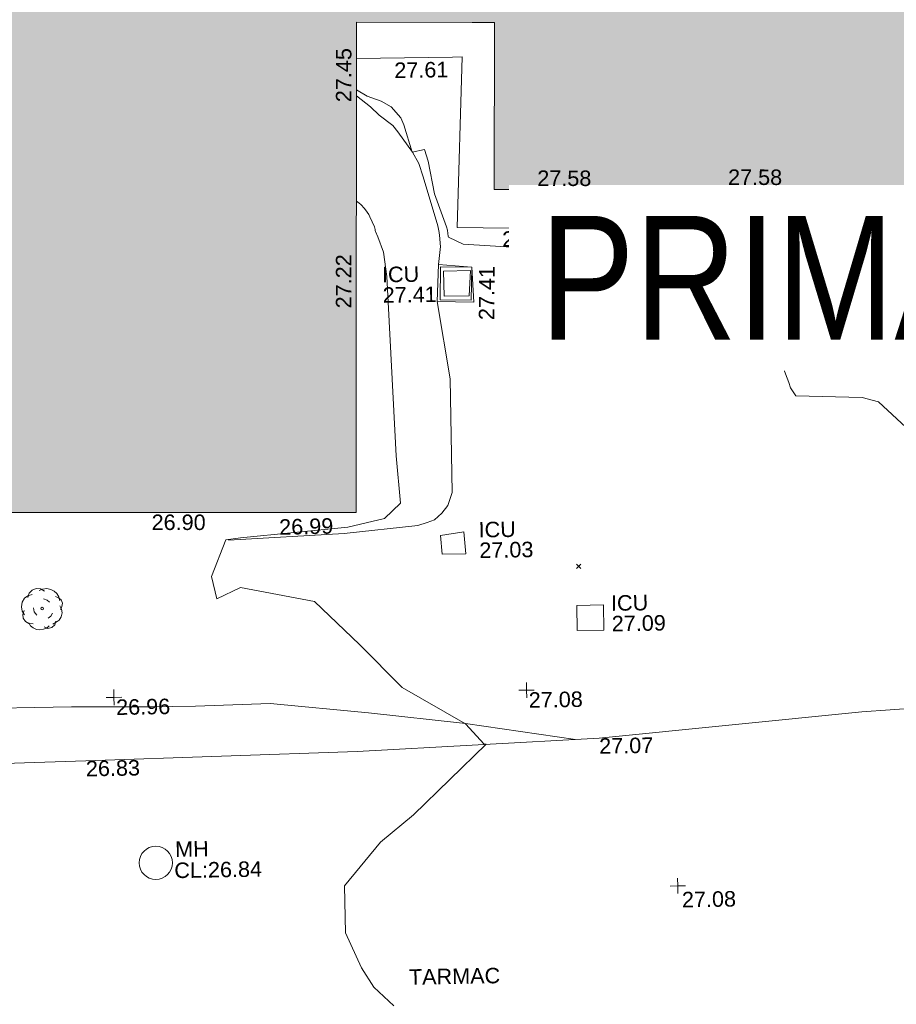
# Model space of a CAD drawing. Header units: millimetres. Extents: x -287732 to 520720, y -88450 to 287754.
# Tile 182 of 256: x -86232 to -64987, y 105694 to 129546. Entities that reach past the tile are written whole.
import ezdxf

# ---------------------------------------------------------------- set-up
doc = ezdxf.new("R2010")
doc.units = ezdxf.units.MM
doc.linetypes.add('IMPORT-UG_ELEC_STREET LIGHTING_QLB2 _2_', pattern=[2700, 1500, -300, 0, -250, 150, -300, 0, -200])
for name, color, linetype, lineweight, true_color in [('00_TOPO_LEVEL_SPOT', 7, 'Continuous', 9, 0x666666), ('00_TOPO_SERV_MH', 7, 'Continuous', 9, 0x666666), ('00_TOPO_TREE', 7, 'Continuous', 9, 0x666666), ('00_UAV_BUILDING_OUTLINE', 5, 'Continuous', 9, 0x0000ff), ('00_UAV_CONCRETE', 9, 'Continuous', 9, 0x808080), ('00_UAV_FORM_LINES', 7, 'Continuous', 9, 0x666666), ('00_UAV_LEVEL_SPOT', 7, 'Continuous', 9, 0x666666), ('00_UAV_SERV_IC', 5, 'Continuous', 9, 0x0000ff), ('00_UAV_SLOPE_TOP', 40, 'Continuous', 9, 0xffbf00), ('01_DTM_CONTOUR_MJR', 7, 'Continuous', 9, 0x7f3f00), ('01_DTM_CONTOUR_MJR_LABELS', 7, 'Continuous', 9, 0x7f3f00), ('01_DTM_CONTOUR_MNR', 7, 'Continuous', 9, 0xa5a552), ('12333-PUM-2D-U-0001-C01 - Rev2_REVIT IMPORT_dwg', 7, 'Continuous', 9, 0x767676), ('A_RHA_Line', 7, 'Continuous', 9, 0x00a600)]:
    doc.layers.add(name, color=color, linetype=linetype, lineweight=lineweight, true_color=true_color)
for name, color, linetype, lineweight in [('00_TOPO_SURFACE', 7, 'Continuous', 9), ('00_TOPO_SURVEY_TEXT', 7, 'Continuous', 9), ('00_UAV_SURFACE', 7, 'Continuous', 9), ('A_RHA_Detail', 7, 'Continuous', 9), ('A_RHA_Text', 7, 'Continuous', 9), ('GEN-TEXT', 7, 'Continuous', 9)]:
    doc.layers.add(name, color=color, linetype=linetype, lineweight=lineweight)
doc.styles.add('Arial Narrow', font='ARIALN.TTF', dxfattribs={"height": 3000})
doc.styles.add('Swis721 Lt BT_1', font='swissl.ttf', dxfattribs={"height": 200})
doc.styles.add('Swis721 Lt BT_2', font='swissl.ttf', dxfattribs={"height": 375})

# ---------------------------------------------------------------- blocks, each defined once
blk = doc.blocks.new('12333-PUM-2D-U-0001-C01 - Rev2_REVIT IMPORT_dwg_MM-2077200-Site Location Plan Proposed')
at = {"layer": '00_TOPO_LEVEL_SPOT', "color": 254, "true_color": 0xcccccc, "flags": 128}
for points in [[(0, -500), (0, 0), (-500, 0)], [(500, 0), (0, 0), (0, 500)]]:
    blk.add_lwpolyline(points, dxfattribs=at)
blk = doc.blocks.new('12333-PUM-2D-U-0001-C01 - Rev2_REVIT IMPORT_dwg_CONIFEROUS_TREE-2077236-Site Location Plan Proposed')
at = {"layer": '00_TOPO_TREE', "color": 254, "true_color": 0xcccccc, "flags": 128}
for points in [[(533817867, 725672036), (533817816, 725672129), (533817795, 725672231), (533817816, 725672344), (533817877, 725672436), (533817959, 725672497), (533818061, 725672528)], [(533817959, 725672456), (533817990, 725672559), (533818061, 725672631), (533818164, 725672672), (533818266, 725672661), (533818359, 725672600)], [(533818236, 725672620), (533818318, 725672651), (533818420, 725672661), (533818512, 725672641), (533818594, 725672600), (533818656, 725672538), (533818707, 725672456), (533818727, 725672364)], [(533818338, 725672415), (533818420, 725672385), (533818482, 725672333)], [(533818625, 725672467), (533818697, 725672436), (533818758, 725672385), (533818789, 725672303), (533818779, 725672221), (533818738, 725672149)], [(533818072, 725671811), (533817969, 725671821), (533817887, 725671872), (533817836, 725671954), (533817826, 725672047), (533817857, 725672139)], [(533818164, 725672026), (533818102, 725672108), (533818092, 725672200)], [(533818543, 725672067), (533818502, 725671995), (533818441, 725671944)], [(533818727, 725672241), (533818768, 725672159), (533818779, 725672067), (533818758, 725671975), (533818707, 725671893), (533818635, 725671842), (533818553, 725671801)], [(533818461, 725671760), (533818400, 725671708), (533818318, 725671678), (533818236, 725671668), (533818154, 725671678), (533818072, 725671719), (533818010, 725671770), (533817969, 725671842)], [(533818625, 725671872), (533818594, 725671780), (533818523, 725671719), (533818430, 725671698), (533818338, 725671739)]]:
    blk.add_lwpolyline(points, dxfattribs=at)
at = {"layer": '00_TOPO_TREE', "color": 254, "true_color": 0xcccccc}
blk.add_circle((533818297, 725672180), 31.6, dxfattribs=at)
blk = doc.blocks.new('12333-PUM-2D-U-0001-C01 - Rev2_REVIT IMPORT_dwg_UAV-2077255-Site Location Plan Proposed')
at = {"layer": '00_UAV_LEVEL_SPOT', "color": 254, "true_color": 0xcccccc, "flags": 128}
for points in [[(0, -500), (0, 0), (-500, 0)], [(500, 0), (0, 0), (0, 500)]]:
    blk.add_lwpolyline(points, dxfattribs=at)
blk = doc.blocks.new('12333-PUM-2D-U-0001-C01 - Rev2_REVIT IMPORT_dwg_MGS62954_T2_Galway_ITM_3d_Rev1-2077680-Site Location Plan Proposed')
at = {"layer": '00_TOPO_SERV_MH', "color": 254, "true_color": 0xcccccc}
blk.add_circle((533820944, 725665974), 404, dxfattribs=at)
at = {"layer": '00_TOPO_SURFACE', "color": 254, "true_color": 0xcccccc, "flags": 128}
blk.add_lwpolyline([(533872230, 725648046), (533872457, 725650675), (533872766, 725652997), (533871245, 725658663), (533870130, 725659590), (533869206, 725663868), (533868929, 725668968), (533867513, 725670235), (533863196, 725670595), (533858684, 725670388), (533851815, 725670284), (533844993, 725669701), (533838118, 725669333), (533831737, 725668808), (533825871, 725668589), (533819290, 725668477), (533816561, 725668432), (533813689, 725668438), (533811207, 725668706), (533808951, 725669079), (533805382, 725669166), (533801897, 725669302), (533799767, 725669245), (533797809, 725669252)], dxfattribs=at)
at = {"layer": '00_UAV_CONCRETE', "color": 254, "true_color": 0xcccccc, "flags": 128}
blk.add_lwpolyline([(533844138, 725680901), (533839139, 725681013), (533836012, 725681083), (533834141, 725681120), (533829142, 725681219), (533828515, 725681231), (533828706, 725685364), (533828470, 725685364), (533826144, 725685368)], dxfattribs=at)
blk.add_lwpolyline([(533828826, 725679468), (533828071, 725679493), (533828097, 725680291), (533828852, 725680266)], close=True, dxfattribs=at)
at = {"layer": '00_UAV_FORM_LINES', "color": 254, "true_color": 0xcccccc, "flags": 128}
for points in [[(533828000, 725679447), (533828281, 725677570), (533828279, 725674818), (533828175, 725674507), (533828023, 725674322), (533827845, 725674163), (533827666, 725674099), (533827435, 725674036), (533825650, 725673870), (533822844, 725673755)], [(533816301, 725669787), (533818965, 725669786), (533820870, 725669754), (533821975, 725669751), (533823782, 725669787), (533826165, 725669519), (533828511, 725669215), (533831163, 725668787)]]:
    blk.add_lwpolyline(points, dxfattribs=at)
at = {"layer": '00_UAV_SERV_IC', "color": 254, "true_color": 0xcccccc}
for p, q in [((533828168, 725680184), (533828816, 725680184)), ((533828168, 725680184), (533828168, 725679575)), ((533828816, 725680184), (533828777, 725679575)), ((533828168, 725679575), (533828777, 725679575)), ((533827977, 725673784), (533828549, 725673860)), ((533827977, 725673784), (533828015, 725673326)), ((533828549, 725673860), (533828587, 725673326)), ((533828015, 725673326), (533828587, 725673326)), ((533831254, 725671421), (533831254, 725672031)), ((533831254, 725672031), (533831902, 725672031)), ((533831902, 725671421), (533831902, 725672031)), ((533831902, 725671421), (533831254, 725671421))]:
    blk.add_line(p, q, dxfattribs=at)
at = {"layer": '00_UAV_SLOPE_TOP', "color": 254, "true_color": 0xcccccc, "flags": 128}
for points in [[(533826128, 725684464), (533826463, 725684193), (533826674, 725683988)], [(533828050, 725680343), (533828101, 725680784), (533828099, 725680853), (533828090, 725680973), (533828080, 725681119), (533828043, 725681284), (533827711, 725682474), (533827610, 725682802), (533827465, 725683079), (533827121, 725683576), (533826997, 725683730), (533826674, 725683988)]]:
    blk.add_lwpolyline(points, dxfattribs=at)
at = {"layer": '00_UAV_SURFACE', "color": 254, "true_color": 0xcccccc, "flags": 128}
blk.add_lwpolyline([(533828852, 725680266), (533828886, 725679417), (533828000, 725679447), (533828050, 725680343)], close=True, dxfattribs=at)
at = {"layer": '01_DTM_CONTOUR_MJR', "color": 254, "true_color": 0xcccccc, "flags": 128}
blk.add_lwpolyline([(533839412, 725676102), (533838650, 725676838), (533838257, 725676947), (533836650, 725677014), (533836521, 725677211), (533836485, 725677340), (533835568, 725679865), (533835211, 725680191), (533831684, 725680585), (533831657, 725680588), (533828652, 725680830), (533828303, 725681003), (533828292, 725681028), (533828287, 725681092), (533828280, 725681171), (533828254, 725681257), (533827977, 725682056), (533827844, 725682856), (533827756, 725683139), (533827460, 725683080), (533827265, 725683742), (533827197, 725683918), (533826967, 725684189), (533826724, 725684327), (533826389, 725684452), (533826131, 725684609)], dxfattribs=at)
at = {"layer": '01_DTM_CONTOUR_MNR', "color": 254, "true_color": 0xcccccc, "flags": 128}
blk.add_lwpolyline([(533826650, 725662413), (533826178, 725662868), (533825882, 725663340), (533825507, 725664197), (533825506, 725665340), (533826400, 725666383), (533827207, 725667027), (533829000, 725668710), (533828947, 725668706), (533828510, 725669210), (533826985, 725670118), (533825972, 725671176), (533824901, 725672235), (533823111, 725672609), (533822535, 725672346), (533822415, 725672887), (533822774, 725673770), (533823134, 725673809), (533825742, 725674024), (533826634, 725674218), (533827027, 725674578), (533826940, 725675729), (533826788, 725680081), (533826720, 725680670), (533826592, 725681040), (533826534, 725681173), (533826530, 725681190), (533826527, 725681218), (533826509, 725681288), (533826404, 725681530), (533826377, 725681591), (533826343, 725681641), (533826274, 725681734), (533826190, 725681830), (533826148, 725681867), (533826083, 725681918)], dxfattribs=at)
at = {"xscale": 0.375, "yscale": 0.375, "zscale": 0.375}
for name, p in [('12333-PUM-2D-U-0001-C01 - Rev2_REVIT IMPORT_dwg_UAV-2077255-Site Location Plan Proposed', (533830000, 725680000)), ('12333-PUM-2D-U-0001-C01 - Rev2_REVIT IMPORT_dwg_UAV-2077255-Site Location Plan Proposed', (533820000, 725670000)), ('12333-PUM-2D-U-0001-C01 - Rev2_REVIT IMPORT_dwg_UAV-2077255-Site Location Plan Proposed', (533830000, 725670000)), ('12333-PUM-2D-U-0001-C01 - Rev2_REVIT IMPORT_dwg_MM-2077200-Site Location Plan Proposed', (533833582, 725665194))]:
    blk.add_blockref(name, p, dxfattribs=at)
blk.add_blockref('12333-PUM-2D-U-0001-C01 - Rev2_REVIT IMPORT_dwg_CONIFEROUS_TREE-2077236-Site Location Plan Proposed', (0, 0))
at = {"layer": '00_TOPO_LEVEL_SPOT', "insert": (533833677, 725665047), "char_height": 375, "width": 1495.9, "attachment_point": 1, "line_spacing_factor": 1.005062, "style": 'Swis721 Lt BT_2'}
blk.add_mtext('27.08', dxfattribs=at)
at = {"layer": '00_TOPO_SERV_MH', "char_height": 375, "attachment_point": 1, "line_spacing_factor": 1.005062, "style": 'Swis721 Lt BT_2'}
for s, insert, width in [('MH', (533821417, 725666484), 949.78), ('CL:26.84', (533821389, 725665970), 2440.93)]:
    blk.add_mtext(s, dxfattribs=dict(at, insert=insert, width=width))
at = {"layer": '00_TOPO_SURFACE', "color": 251, "true_color": 0x666666, "char_height": 375, "width": 1495.9, "attachment_point": 1, "line_spacing_factor": 1.005062, "style": 'Swis721 Lt BT_2'}
for s, insert in [('27.07', (533831737, 725668803)), ('26.83', (533819290, 725668473))]:
    blk.add_mtext(s, dxfattribs=dict(at, insert=insert))
at = {"layer": '00_TOPO_SURVEY_TEXT', "color": 251, "true_color": 0x666666, "insert": (533827029, 725663288), "char_height": 375, "width": 2450.43, "attachment_point": 1, "line_spacing_factor": 1.005062, "style": 'Swis721 Lt BT_2'}
blk.add_mtext('TARMAC', dxfattribs=at)
at = {"layer": '00_UAV_BUILDING_OUTLINE', "color": 251, "true_color": 0x666666, "char_height": 375, "width": 1495.9, "attachment_point": 1, "line_spacing_factor": 1.005062, "style": 'Swis721 Lt BT_2'}
for s, insert, rotation in [('27.45', (533825630, 725684321), 88.9762), ('27.58', (533830480, 725682583), 358.8743), ('27.58', (533835104, 725682527), 358.8743), ('27.22', (533825541, 725679327), 88.9762), ('26.90', (533820989, 725674412), 358.9762), ('26.99', (533824074, 725674241), 0.3484)]:
    blk.add_mtext(s, dxfattribs=dict(at, insert=insert, rotation=rotation))
at = {"layer": '00_UAV_CONCRETE', "color": 251, "true_color": 0x666666, "char_height": 375, "width": 1495.9, "attachment_point": 1, "line_spacing_factor": 1.005062, "style": 'Swis721 Lt BT_2'}
for s, insert, rotation in [('27.61', (533827058, 725685257), 359.9036), ('27.59', (533829603, 725681122), 359.2098), ('27.58', (533832644, 725681041), 358.8691), ('27.58', (533837642, 725680938), 358.7187)]:
    blk.add_mtext(s, dxfattribs=dict(at, insert=insert, rotation=rotation))
at = {"layer": '00_UAV_LEVEL_SPOT', "char_height": 375, "width": 1495.9, "attachment_point": 1, "line_spacing_factor": 1.005062, "style": 'Swis721 Lt BT_2'}
for s, insert in [('27.41', (533830048, 725679947)), ('26.96', (533820048, 725669947)), ('27.08', (533830048, 725669947))]:
    blk.add_mtext(s, dxfattribs=dict(at, insert=insert))
at = {"layer": '00_UAV_SERV_IC', "color": 251, "true_color": 0x666666, "char_height": 375, "attachment_point": 1, "line_spacing_factor": 1.005062, "style": 'Swis721 Lt BT_2'}
for s, insert, width in [('ICU', (533826673, 725680313), 1021.01), ('27.41', (533826681, 725679816), 1495.9), ('ICU', (533828906, 725674092), 1021.01), ('27.03', (533828915, 725673595), 1495.9), ('ICU', (533832083, 725672259), 1021.01), ('27.09', (533832092, 725671762), 1495.9)]:
    blk.add_mtext(s, dxfattribs=dict(at, insert=insert, width=width))
at = {"layer": '00_UAV_SURFACE', "color": 251, "true_color": 0x666666, "insert": (533828999, 725678984), "char_height": 375, "width": 1495.9, "attachment_point": 1, "rotation": 88.5634, "line_spacing_factor": 1.005062, "style": 'Swis721 Lt BT_2'}
blk.add_mtext('27.41', dxfattribs=at)
at = {"layer": '01_DTM_CONTOUR_MJR_LABELS', "color": 251, "true_color": 0x666666, "insert": (533831696, 725680695), "char_height": 200, "width": 620.51, "attachment_point": 2, "rotation": 355.3462, "line_spacing_factor": 1.005062, "style": 'Swis721 Lt BT_1'}
blk.add_mtext('27.5', dxfattribs=at)
blk = doc.blocks.new('12333-PUM-2D-U-0001-C01 - Rev2_REVIT IMPORT_dwg-1620468-Site Location Plan Proposed')
at = {"layer": 'GEN-TEXT', "color": 253, "true_color": 0xaaaaaa}
for p, q in [((190185, 57071), (190291, 57177)), ((190291, 57071), (190185, 57177))]:
    blk.add_line(p, q, dxfattribs=at)
blk.add_blockref('12333-PUM-2D-U-0001-C01 - Rev2_REVIT IMPORT_dwg_MGS62954_T2_Galway_ITM_3d_Rev1-2077680-Site Location Plan Proposed', (-533641080, -725615854))

msp = doc.modelspace()

# ---------------------------------------------------------------- hatches: boundary and pattern name
at = {"layer": 'A_RHA_Detail', "true_color": 0xc0c0c0}
h = msp.add_hatch(color=9, dxfattribs=at)
h.paths.add_polyline_path([(-80881, -68503), (-80401, -68483), (-80401, -62985), (-24475, -63009), (-24456, -50840), (-36623, -50832), (-36623, -44229), (-50959, -44218), (-50959, -42574), (-54564, -42571), (-54566, -45054), (-92409, -45027), (-92412, -49202), (-100062, -49202), (-100052, -64853), (-86121, -64853), (-86092, -62958), (-84861, -62958), (-84855, -68240), (-80871, -68240)])
h.paths.add_polyline_path([(-137239, -68462), (-132720, -68433), (-132847, -62850), (-130455, -62917), (-130498, -61356), (-117581, -61423), (-117492, -49184), (-125137, -49178), (-125134, -45033), (-163007, -45006), (-163007, -44090), (-163124, -44090), (-163123, -42384), (-166564, -42384), (-166565, -44044), (-193158, -44025), (-193195, -62864), (-137270, -62917), (-137254, -65680)])
h.paths.add_polyline_path([(120311, -32334), (120312, -31611), (133451, -31638), (133469, -19718), (121296, -19692), (121320, -8191), (112277, -8172), (112263, -14811), (78286, -14740), (78293, -8167), (75242, -8161), (69356, -8153), (69354, -9157), (68373, -9155), (68373, -13706), (69334, -13708), (69325, -16250), (66623, -16250), (66620, -17995), (65989, -17995), (65985, -19731), (57152, -19712), (57127, -31560), (70278, -31587), (70278, -32272), (78264, -32285), (78267, -31020), (112336, -31091), (112336, -32318), (119781, -32333)])
h.paths.add_polyline_path([(7504, -1791), (15482, -674), (15484, 148), (56188, 206), (56156, 14338), (18017, 14236), (17968, 34313), (21727, 34324), (21709, 40608), (18010, 40608), (17996, 45484), (9770, 45421), (3966, 45447), (3985, 14177), (1023, 14177), (-277, 14191), (-232, 5968), (-226, 194), (553, 183), (7478, 143), (7489, -674)])
h.paths.add_polyline_path([(77756, 53), (77730, 1700), (94464, 1660), (94606, 17991), (88810, 18015), (88800, 14437), (69414, 14458), (69377, 100), (75242, 67)])
h.paths.add_polyline_path([(61252, 46454), (105775, 46473), (105768, 61853), (92285, 61853), (92309, 65784), (96107, 65768), (96060, 75209), (101085, 75072), (104988, 74765), (108404, 74364), (112009, 73787), (115645, 73050), (116891, 72762), (120209, 71893), (120865, 71704), (124136, 70670), (127436, 69481), (127820, 69395), (128274, 69332), (128732, 69307), (129190, 69320), (129645, 69372), (130095, 69461), (130535, 69588), (130963, 69751), (131376, 69950), (131771, 70182), (132163, 70461), (132496, 70742), (132821, 71065), (133117, 71414), (133384, 71787), (133617, 72179), (133817, 72591), (133983, 73018), (134112, 73458), (134204, 73907), (134258, 74362), (134273, 74820), (134251, 75277), (134190, 75731), (134091, 76179), (133955, 76617), (133783, 77041), (133576, 77450), (133336, 77840), (133064, 78209), (132762, 78554), (132432, 78872), (132077, 79161), (131698, 79420), (131300, 79646), (131094, 79746), (132146, 83110), (122788, 86283), (121604, 82800), (117096, 83871), (116842, 83526), (116121, 91222), (110238, 91274), (110194, 90435), (104988, 90486), (104973, 94310), (103746, 94310), (103840, 122852), (96365, 122932), (96350, 123952), (104556, 123902), (104607, 120249), (125503, 120134), (125662, 137657), (114480, 137699), (114382, 129150), (104644, 129188), (104578, 126217), (101184, 126159), (101265, 135959), (89967, 135989), (89928, 125824), (93631, 125841), (93581, 122932), (88697, 122905), (88679, 95739), (86378, 95739), (86378, 96178), (83280, 96201), (83274, 95736), (70170, 95733), (70166, 96272), (66675, 96257), (66655, 95756), (65785, 95756), (65888, 117471), (53473, 117488), (53434, 98570), (40649, 98570), (40610, 94406), (38854, 94410), (38849, 89464), (40612, 89518), (40665, 86258), (38372, 86306), (38370, 76901), (50938, 76944), (50923, 74599), (56485, 74589), (56485, 75195), (92465, 75233), (92646, 71767), (89811, 69363), (85313, 69361), (85313, 66907), (75210, 66903), (75210, 63816), (70819, 63816), (70819, 64253), (69457, 64253), (69456, 66902), (61303, 66899), (61305, 63970), (70500, 63970), (70500, 61853), (61246, 61849), (61252, 46656)])
h.paths.add_polyline_path([(-17153, 48569), (-17153, 60770), (-29363, 60775), (-29363, 67399), (-43507, 67405), (-43489, 69093), (-45766, 69109), (-45794, 67405), (-47272, 67404), (-47272, 66455), (-86005, 66469), (-86007, 60522), (-92663, 60522), (-92665, 50184), (-79752, 50180), (-79752, 48591), (-17158, 48569)])
h.paths.add_polyline_path([(-201056, 48629), (-138378, 48635), (-138378, 50133), (-125468, 50134), (-125469, 60566), (-132187, 60566), (-132187, 66533), (-170643, 66806), (-170643, 67739), (-200340, 67489), (-200349, 60828), (-201058, 60828), (-201057, 51102)])
h.paths.add_polyline_path([(-240052, 54769), (-239444, 54811), (-239187, 54842), (-238765, 54941), (-238382, 55122), (-237990, 55355), (-237269, 55936), (-237032, 56226), (-236793, 56569), (-236555, 57004), (-236433, 57267), (-236300, 57753), (-236251, 58017), (-236236, 58516), (-236233, 58988), (-236214, 59823), (-236364, 59821), (-236634, 60698), (-236392, 61432), (-236225, 61435), (-236202, 62638), (-232564, 62639), (-232564, 63049), (-232732, 63049), (-232860, 63458), (-232732, 63914), (-232561, 63914), (-232515, 70598), (-240629, 70599), (-240630, 72351), (-246413, 72347), (-246413, 70616), (-254450, 70619), (-254455, 70754), (-254470, 73192), (-263883, 73268), (-263902, 68261), (-263715, 68260), (-263553, 67820), (-263719, 67392), (-263914, 67392), (-263957, 58634), (-260181, 58611), (-260192, 56354), (-257185, 56339), (-257213, 57093), (-257339, 57093), (-257471, 57532), (-257339, 58062), (-257203, 58064), (-257174, 58599), (-256478, 58575), (-256478, 58789), (-256013, 58912), (-255397, 58781), (-255397, 58596), (-243810, 58586), (-243805, 58352), (-243741, 57885), (-243619, 57422), (-243424, 56944), (-243247, 56608), (-243003, 56250), (-242732, 55933), (-242372, 55603), (-242141, 55425), (-241805, 55217), (-241529, 55077), (-241101, 54917), (-240836, 54841), (-240453, 54789), (-240219, 54777)])
h.paths.add_polyline_path([(40277, 59895), (40329, 69197), (36589, 69218), (36619, 74674), (32264, 74687), (32233, 69156), (11917, 69270), (11967, 78219), (29088, 78123), (29143, 88141), (15719, 88216), (15733, 90590), (4594, 90652), (4525, 78265), (10097, 78234), (10077, 74773), (4548, 74804), (4466, 60107), (19126, 60025), (19140, 62528), (31739, 62457), (31725, 59943), (38370, 59906)])
h.paths.add_polyline_path([(-246083, 72334), (-246083, 72334), (-246208, 72334)])
h.paths.add_polyline_path([(-114575, 112178), (-114575, 112178), (-114707, 115802)])
h.paths.add_polyline_path([(-154700, 101760), (-114382, 101776), (-114382, 106927), (-113756, 106927), (-113758, 111847), (-114432, 111847), (-114432, 112178), (-114575, 112178), (-114579, 121707), (-123057, 121707), (-123069, 156453), (-119381, 156454), (-119381, 160166), (-115501, 160167), (-115503, 166207), (-132412, 166600), (-132412, 166666), (-135275, 166665), (-135275, 166628), (-135911, 166628), (-135911, 166352), (-152521, 166346), (-152518, 159143), (-150699, 159118), (-150759, 122561), (-151059, 122561), (-151061, 121302), (-154138, 121373), (-154138, 121865), (-154704, 121867), (-154689, 119352), (-154746, 119352), (-154746, 118722), (-160794, 118749), (-160794, 119411), (-163852, 119422), (-163855, 118762), (-167569, 118779), (-166635, 124395), (-166930, 124500), (-167569, 124708), (-168028, 124841), (-168631, 124991), (-169238, 125117), (-169850, 125220), (-170466, 125298), (-171089, 125352), (-171704, 125381), (-172325, 125386), (-172782, 125375), (-173402, 125337), (-174110, 125263), (-174634, 125190), (-175245, 125081), (-176047, 124896), (-176665, 124725), (-177045, 124609), (-177632, 124405), (-176665, 118819), (-177559, 118822), (-177662, 125263), (-176365, 126543), (-159462, 126320), (-157058, 128609), (-157061, 136153), (-158639, 137740), (-159352, 137740), (-161634, 140201), (-168728, 140257), (-171035, 137943), (-174184, 137943), (-176460, 140292), (-177342, 140292), (-177342, 140358), (-183429, 140356), (-185922, 137917), (-185922, 131757), (-186907, 131757), (-187725, 130810), (-187724, 127376), (-186481, 126305), (-186479, 122327), (-185176, 121059), (-180304, 121059), (-180304, 118802), (-193555, 118802), (-193555, 133118), (-192594, 133118), (-192594, 134201), (-192225, 134201), (-192226, 136615), (-192595, 136615), (-192595, 137734), (-193589, 137734), (-193589, 147475), (-193163, 147493), (-192766, 147531), (-192360, 147590), (-192200, 147617), (-191883, 147683), (-191569, 147762), (-191258, 147853), (-190829, 148002), (-190648, 148071), (-190350, 148198), (-190057, 148336), (-189770, 148486), (-189405, 148698), (-189133, 148873), (-188868, 149059), (-188610, 149255), (-188355, 149465), (-188080, 149714), (-187885, 149902), (-187546, 150266), (-187446, 150378), (-187241, 150629), (-187046, 150888), (-186862, 151154), (-186546, 151670), (-186524, 151707), (-163675, 151670), (-163688, 148134), (-157304, 148136), (-157304, 155760), (-157557, 155765), (-157556, 166678), (-187009, 166700), (-187013, 162054), (-188707, 162045), (-188706, 155022), (-188738, 154651), (-188799, 154283), (-188857, 154035), (-188966, 153679), (-189103, 153333), (-189266, 152998), (-189455, 152677), (-189645, 152421), (-189917, 152104), (-190213, 151809), (-190531, 151539), (-190869, 151294), (-191225, 151076), (-191598, 150887), (-192093, 150683), (-192519, 150562), (-192904, 150482), (-193187, 150441), (-193594, 150407), (-193595, 151460), (-205369, 151455), (-205354, 113350), (-207187, 113349), (-207184, 105991), (-205313, 105991), (-205311, 101770), (-175489, 101781), (-175489, 110890), (-154703, 110898), (-154700, 102692)])
h.paths.add_polyline_path([(193736, 113048), (208865, 114991), (208976, 114127), (216448, 115086), (216039, 118272), (232649, 120405), (233426, 114352), (240632, 115278), (239855, 121330), (256407, 123456), (257092, 118089), (264572, 119041), (261878, 138525), (259179, 138222), (259197, 137439), (254686, 136897), (255413, 131315), (240853, 129522), (239771, 137919), (240650, 138010), (240062, 142777), (239166, 142685), (237631, 151018), (266173, 154561), (271297, 142612), (276532, 144861), (274942, 148528), (302075, 160135), (300216, 164320), (301528, 164907), (300405, 167478), (299017, 166946), (295627, 174519), (294333, 177537), (287289, 174519), (289428, 169661), (272957, 162557), (271943, 164897), (267016, 162764), (268502, 159357), (265200, 157946), (226856, 153147), (227510, 148852), (228281, 141179), (227302, 141050), (227895, 136433), (228749, 136524), (229602, 128024), (217691, 126494), (217642, 126874), (215139, 126553), (215195, 126113), (215016, 126090), (214841, 127450), (192259, 124549), (193486, 114991)])
h.paths.add_polyline_path([(-78076, 117606), (-78076, 117610), (-78070, 129486), (-74723, 129478), (-74723, 125436), (-48016, 125380), (-47997, 135873), (-61198, 135902), (-74715, 135924), (-74724, 131865), (-78070, 131873), (-78063, 149550), (-58292, 149542), (-58292, 148946), (-37708, 148938), (-37703, 159740), (-44148, 159743), (-44148, 162961), (-49830, 162961), (-49831, 160632), (-78494, 160644), (-78494, 161615), (-78739, 161615), (-78692, 168188), (-90845, 168127), (-90963, 152687), (-89065, 152686), (-89080, 117610), (-78375, 117606)])
h.paths.add_polyline_path([(69255, 129236), (69260, 136168), (86068, 136131), (86009, 164703), (58790, 164724), (58790, 170119), (54460, 170122), (54457, 166153), (47042, 166159), (47041, 164669), (39173, 164675), (39173, 164079), (17015, 164095), (17002, 147267), (12660, 147267), (12654, 139138), (17031, 139135), (17025, 129935), (39191, 129919), (39191, 129258), (69014, 129236)])
h.paths.add_polyline_path([(39266, 139468), (33051, 139484), (33088, 153428), (39278, 153412), (39278, 152830), (43058, 152820), (43025, 140093), (39267, 140093)])
h.paths.add_polyline_path([(1980, 189123), (18699, 189180), (18678, 195254), (24349, 195273), (24335, 199551), (28830, 199566), (28798, 208816), (24335, 208806), (24334, 209113), (16812, 209088), (16807, 208844), (6772, 208809), (6797, 201489), (-8471, 201437), (-8471, 200429), (-11856, 200418), (-11824, 190892), (-7615, 190907), (-7615, 190171), (-4609, 190169), (-4608, 190917), (1973, 190939), (1977, 189837)])
h.paths.add_polyline_path([(-20506, 190640), (-20122, 206347), (-41550, 207015), (-41462, 210450), (-31391, 210152), (-31079, 223863), (-44305, 224231), (-44491, 211866), (-47510, 211943), (-47723, 203659), (-47076, 203635), (-47175, 199532), (-46801, 199520), (-46874, 195479), (-44600, 195425), (-44686, 192243), (-38074, 192136), (-38104, 191127), (-21538, 190669)])
h.paths.add_polyline_path([(16801, 195962), (9657, 196015), (9644, 199514), (11632, 199486), (11632, 203322), (16807, 203391), (16801, 195984)])
h.paths.add_polyline_path([(122085, 200536), (122088, 206386), (125211, 206386), (125211, 206646), (126203, 206646), (126203, 207041), (130401, 206979), (130444, 209883), (126203, 209946), (126203, 214624), (127365, 214624), (127365, 225380), (126160, 225380), (126207, 241475), (119483, 241496), (119479, 246182), (109944, 246175), (109953, 233033), (115001, 233033), (115000, 208653), (112026, 208653), (112024, 200539), (122025, 200536)])
h.paths.add_polyline_path([(30087, 200987), (38031, 201029), (38031, 202923), (38110, 202923), (38067, 208828), (38013, 208828), (38012, 209013), (30045, 208970), (30077, 202923)])
h.paths.add_polyline_path([(195986, 205662), (202897, 206052), (202677, 209946), (195766, 209555)])
h.paths.add_polyline_path([(-91652, 206393), (-79454, 206433), (-79629, 238246), (-68904, 238215), (-68919, 246313), (-68919, 246314), (-68757, 246313), (-68755, 246639), (-79620, 246651), (-79607, 247344), (-82155, 247318), (-82155, 247488), (-91641, 247473), (-91639, 246846), (-131470, 246641), (-131470, 250160), (-142857, 250177), (-142864, 246220), (-165119, 246272), (-165040, 253908), (-178677, 253930), (-178700, 238177), (-138599, 238209), (-138548, 206628), (-126647, 206572), (-126667, 234826), (-124963, 234826), (-124969, 234688), (-91596, 234664), (-91651, 207156)])
h.paths.add_polyline_path([(142124, 209114), (152768, 209127), (152745, 227013), (142101, 226999), (142122, 210583)])
h.paths.add_polyline_path([(168999, 209275), (169027, 226860), (161687, 226877), (161648, 209291), (168847, 209275)])
h.paths.add_polyline_path([(49761, 218477), (49794, 223316), (41274, 223363), (41274, 223291), (32187, 223352), (32202, 225553), (20082, 225635), (20035, 218708), (31566, 218630), (31566, 218599), (49750, 218477)])
h.paths.add_polyline_path([(162362, 234154), (162367, 241590), (135261, 241631), (135249, 234198), (160249, 234157)])
h.paths.add_polyline_path([(176459, 246710), (176516, 252173), (168884, 252253), (168935, 257069), (164355, 257117), (164296, 251512), (164417, 251511), (164368, 246837), (171460, 246762)])

# ---------------------------------------------------------------- linework, layer by layer
at = {"layer": 'A_RHA_Line', "color": 7}
for p, q in [((-78072, 127296), (-78071, 129486)), ((-78071, 129486), (-75263, 129480)), ((-75263, 129480), (-74723, 129478)), ((-74723, 129478), (-74732, 125436)), ((-78074, 122302), (-78072, 127296)), ((-74732, 125436), (-74315, 125435)), ((-74315, 125435), (-69315, 125424)), ((-69315, 125424), (-64315, 125413)), ((-78076, 117606), (-78074, 122302)), ((-88373, 117610), (-83374, 117608)), ((-83374, 117608), (-78375, 117606)), ((-78375, 117606), (-78076, 117606))]:
    msp.add_line(p, q, dxfattribs=at)

# ---------------------------------------------------------------- block references
at = {"layer": '12333-PUM-2D-U-0001-C01 - Rev2_REVIT IMPORT_dwg', "color": 254, "linetype": 'IMPORT-UG_ELEC_STREET LIGHTING_QLB2 _2_', "true_color": 0xffd4d4, "rotation": 0.9999999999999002}
msp.add_blockref('12333-PUM-2D-U-0001-C01 - Rev2_REVIT IMPORT_dwg-1620468-Site Location Plan Proposed', (-261895, 55870), dxfattribs=at)

# ---------------------------------------------------------------- next in the draw order: texts
at = {"layer": 'A_RHA_Text', "lineweight": 35, "insert": (-73622, 124793), "char_height": 3000, "width": 32147.67, "attachment_point": 1, "style": 'Arial Narrow', "bg_fill": 3, "box_fill_scale": 1.25, "bg_fill_color": 256, "bg_fill_true_color": 13158600, "bg_fill_transparency": 0}
msp.add_mtext('PRIMARY CARE', dxfattribs=at)

doc.saveas('drawing.dxf')
